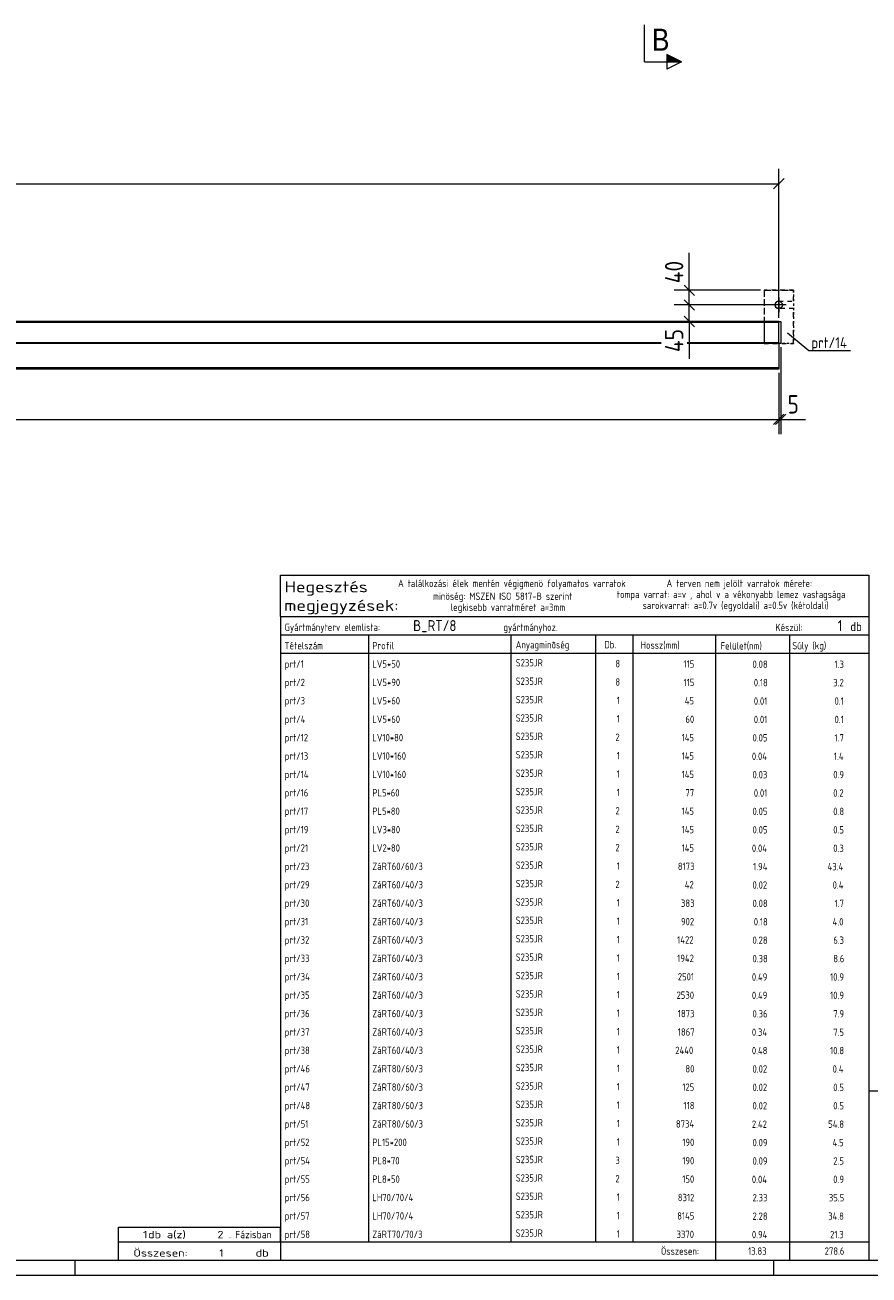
# Model space of a CAD drawing. Header units: millimetres. Extents: x 1 to 1188, y 1 to 840.
# Tile 3 of 6: x 794 to 1024, y 1 to 341. Entities that reach past the tile are written whole.
import ezdxf

# ---------------------------------------------------------------- set-up
doc = ezdxf.new("R2010")
doc.units = ezdxf.units.MM
doc.header["$LTSCALE"] = 0.6
for name, pattern in [('XKITLINE00', [0]), ('XKITLINE01', [4, 1, -1, 1, -1]), ('XKITLINE02', [4, 2, -2])]:
    doc.linetypes.add(name, pattern=pattern)
for name, color, linetype, lineweight in [('Bolt', 7, 'Continuous', 0), ('DrawingSheet', 5, 'Continuous', 0), ('OtherObjectType', 1, 'Continuous', 0), ('Part', 2, 'Continuous', 0), ('PartMark', 3, 'Continuous', 0), ('Section', 6, 'Continuous', 0), ('Z-DIMENSIONS', 1, 'Continuous', 0)]:
    doc.layers.add(name, color=color, linetype=linetype, lineweight=lineweight)
doc.styles.add('ARIAL', font='ARIAL.TTF')
doc.styles.add('ISOCPEUR', font='ISOCPEUR.TTF')

msp = doc.modelspace()

# ---------------------------------------------------------------- hatches: boundary and pattern name
at = {"layer": 'Section'}
msp.add_hatch(color=6, dxfattribs=at).paths.add_polyline_path([(968.89, 332.93), (972.89, 330.93), (968.89, 330.93)], flags=17)

# ---------------------------------------------------------------- linework, layer by layer
at = {"layer": 'Bolt', "color": 4, "linetype": 'XKITLINE00', "lineweight": 0}
for p, q in [((999.36, 266.8), (999.36, 262.8)), ((1001.36, 264.8), (997.36, 264.8))]:
    msp.add_line(p, q, dxfattribs=at)
msp.add_circle((999.36, 264.8), 1, dxfattribs=at)
at = {"layer": 'DrawingSheet', "color": 3, "linetype": 'XKITLINE00', "lineweight": 0}
msp.add_line((5, 5), (1184, 5), dxfattribs=at)
at = {"layer": 'DrawingSheet', "color": 2, "linetype": 'XKITLINE00', "lineweight": 0}
for p, q in [((808, 1), (808, 5)), ((998, 1), (998, 5)), ((1, 1), (1188, 1))]:
    msp.add_line(p, q, dxfattribs=at)
at = {"layer": 'OtherObjectType', "color": 7, "linetype": 'XKITLINE00', "lineweight": 0}
for p, q in [((863.84, 180.09), (863.84, 191.34)), ((863.84, 191.34), (1023.84, 191.34)), ((1023.84, 191.34), (1023.84, 180.09)), ((863.84, 180.09), (1023.84, 180.09)), ((863.84, 180.09), (1023.84, 180.09)), ((863.84, 180.09), (863.84, 175.09)), ((1023.84, 180.09), (1023.84, 175.09)), ((863.84, 175.09), (1023.84, 175.09)), ((863.84, 175.09), (863.84, 170.09)), ((887.84, 175.09), (887.84, 170.09)), ((926.61, 170.09), (926.61, 175.09)), ((949.5, 175.09), (949.5, 170.09)), ((959.7, 175.09), (959.7, 170.21)), ((982.15, 175.09), (982.15, 170.09)), ((1002.33, 175.09), (1002.33, 170.09)), ((1023.84, 175.09), (1023.84, 170.09)), ((863.84, 170.09), (1023.84, 170.09)), ((863.84, 170.09), (863.84, 165.09)), ((887.84, 170.09), (887.84, 165.09)), ((926.61, 165.09), (926.61, 170.09)), ((949.5, 170.09), (949.5, 165.09)), ((959.67, 170.09), (959.67, 165.09)), ((982.18, 170.09), (982.18, 165.09)), ((1002.33, 170.09), (1002.33, 165.09)), ((1023.84, 170.09), (1023.84, 165.09)), ((863.84, 165.09), (863.84, 160.09)), ((887.84, 165.09), (887.84, 160.09)), ((926.61, 160.09), (926.61, 165.09)), ((949.5, 165.09), (949.5, 160.09)), ((959.67, 165.09), (959.67, 160.09)), ((982.18, 165.09), (982.18, 160.09)), ((1002.33, 165.09), (1002.33, 160.09)), ((1023.84, 165.09), (1023.84, 160.09)), ((863.84, 160.09), (863.84, 155.09)), ((887.84, 160.09), (887.84, 155.09)), ((926.61, 155.09), (926.61, 160.09)), ((949.5, 160.09), (949.5, 155.09)), ((959.67, 160.08), (959.67, 155.08)), ((982.18, 160.09), (982.18, 155.09)), ((1002.33, 160.09), (1002.33, 155.09)), ((1023.84, 160.09), (1023.84, 155.09)), ((863.84, 155.08), (863.84, 150.08)), ((887.84, 155.08), (887.84, 150.08)), ((926.61, 150.08), (926.61, 155.08)), ((949.5, 155.08), (949.5, 150.08)), ((959.67, 155.08), (959.67, 150.08)), ((982.18, 155.08), (982.18, 150.08)), ((1002.33, 155.08), (1002.33, 150.08)), ((1023.84, 155.08), (1023.84, 150.08)), ((863.84, 150.08), (863.84, 145.08)), ((887.84, 150.08), (887.84, 145.08)), ((926.61, 145.08), (926.61, 150.08)), ((949.5, 150.08), (949.5, 145.08)), ((959.67, 150.08), (959.67, 145.08)), ((982.18, 150.08), (982.18, 145.08)), ((1002.33, 150.08), (1002.33, 145.08)), ((1023.84, 150.08), (1023.84, 145.08)), ((863.84, 145.08), (863.84, 140.08)), ((887.84, 145.08), (887.84, 140.08)), ((926.61, 140.08), (926.61, 145.08)), ((949.5, 145.08), (949.5, 140.08)), ((959.67, 145.07), (959.67, 140.07)), ((982.18, 145.08), (982.18, 140.08)), ((1002.33, 145.08), (1002.33, 140.08)), ((1023.84, 145.08), (1023.84, 140.08)), ((863.84, 140.07), (863.84, 135.07)), ((887.84, 140.07), (887.84, 135.07)), ((926.61, 135.07), (926.61, 140.07)), ((949.5, 140.07), (949.5, 135.07)), ((959.67, 140.07), (959.67, 135.07)), ((982.18, 140.07), (982.18, 135.07)), ((1002.33, 140.07), (1002.33, 135.07)), ((1023.84, 140.07), (1023.84, 135.07)), ((863.84, 135.07), (863.84, 130.07)), ((887.84, 135.07), (887.84, 130.07)), ((926.61, 130.07), (926.61, 135.07)), ((949.5, 135.07), (949.5, 130.07)), ((959.67, 135.07), (959.67, 130.07)), ((982.18, 135.07), (982.18, 130.07)), ((1002.33, 135.07), (1002.33, 130.07)), ((1023.84, 135.07), (1023.84, 130.07)), ((863.84, 130.07), (863.84, 125.07)), ((887.84, 130.07), (887.84, 125.07)), ((926.61, 125.07), (926.61, 130.07)), ((949.5, 130.07), (949.5, 125.07)), ((959.67, 130.07), (959.67, 125.07)), ((982.18, 130.07), (982.18, 125.07)), ((1002.33, 130.07), (1002.33, 125.07)), ((1023.84, 130.07), (1023.84, 125.07)), ((863.84, 125.07), (863.84, 120.07)), ((887.84, 125.07), (887.84, 120.07)), ((926.61, 120.07), (926.61, 125.07)), ((949.5, 125.07), (949.5, 120.07)), ((959.67, 125.06), (959.67, 120.06)), ((982.18, 125.07), (982.18, 120.07)), ((1002.33, 125.07), (1002.33, 120.07)), ((1023.84, 125.07), (1023.84, 120.07)), ((863.84, 120.06), (863.84, 115.06)), ((887.84, 120.06), (887.84, 115.06)), ((926.61, 115.06), (926.61, 120.06)), ((949.5, 120.06), (949.5, 115.06)), ((959.67, 120.06), (959.67, 115.06)), ((982.18, 120.06), (982.18, 115.06)), ((1002.33, 120.06), (1002.33, 115.06)), ((1023.84, 120.06), (1023.84, 115.06)), ((863.84, 115.06), (863.84, 110.06)), ((887.84, 115.06), (887.84, 110.06)), ((926.61, 110.06), (926.61, 115.06)), ((949.5, 115.06), (949.5, 110.06)), ((959.67, 115.06), (959.67, 110.06)), ((982.18, 115.06), (982.18, 110.06)), ((1002.33, 115.06), (1002.33, 110.06)), ((1023.84, 115.06), (1023.84, 110.06)), ((863.84, 110.06), (863.84, 105.06)), ((887.84, 110.06), (887.84, 105.06)), ((926.61, 105.06), (926.61, 110.06)), ((949.5, 110.06), (949.5, 105.06)), ((959.67, 110.05), (959.67, 105.05)), ((982.18, 110.06), (982.18, 105.06)), ((1002.33, 110.06), (1002.33, 105.06)), ((1023.84, 110.06), (1023.84, 105.06)), ((863.84, 105.05), (863.84, 100.05)), ((887.84, 105.05), (887.84, 100.05)), ((926.61, 100.05), (926.61, 105.05)), ((949.5, 105.05), (949.5, 100.05)), ((959.67, 105.05), (959.67, 100.05)), ((982.18, 105.05), (982.18, 100.05)), ((1002.33, 105.05), (1002.33, 100.05)), ((1023.84, 105.05), (1023.84, 100.05)), ((863.84, 100.05), (863.84, 95.05)), ((887.84, 100.05), (887.84, 95.05)), ((926.61, 95.05), (926.61, 100.05)), ((949.5, 100.05), (949.5, 95.05)), ((959.67, 100.05), (959.67, 95.05)), ((982.18, 100.05), (982.18, 95.05)), ((1002.33, 100.05), (1002.33, 95.05)), ((1023.84, 100.05), (1023.84, 95.05)), ((863.84, 95.05), (863.84, 90.05)), ((887.84, 95.05), (887.84, 90.05)), ((926.61, 90.05), (926.61, 95.05)), ((949.5, 95.05), (949.5, 90.05)), ((959.67, 95.05), (959.67, 90.05)), ((982.18, 95.05), (982.18, 90.05)), ((1002.33, 95.05), (1002.33, 90.05)), ((1023.84, 95.05), (1023.84, 90.05)), ((863.84, 90.05), (863.84, 85.05)), ((887.84, 90.05), (887.84, 85.05)), ((926.61, 85.05), (926.61, 90.05)), ((949.5, 90.05), (949.5, 85.05)), ((959.67, 90.04), (959.67, 85.04)), ((982.18, 90.05), (982.18, 85.05)), ((1002.33, 90.05), (1002.33, 85.05)), ((1023.84, 90.05), (1023.84, 85.05)), ((863.84, 85.04), (863.84, 80.04)), ((887.84, 85.04), (887.84, 80.04)), ((926.61, 80.04), (926.61, 85.04)), ((949.5, 85.04), (949.5, 80.04)), ((959.67, 85.04), (959.67, 80.04)), ((982.18, 85.04), (982.18, 80.04)), ((1002.33, 85.04), (1002.33, 80.04)), ((1023.84, 85.04), (1023.84, 80.04)), ((863.84, 80.04), (863.84, 75.04)), ((887.84, 80.04), (887.84, 75.04)), ((926.61, 75.04), (926.61, 80.04)), ((949.5, 80.04), (949.5, 75.04)), ((959.67, 80.04), (959.67, 75.04)), ((982.18, 80.04), (982.18, 75.04)), ((1002.33, 80.04), (1002.33, 75.04)), ((1023.84, 80.04), (1023.84, 75.04)), ((863.84, 75.04), (863.84, 70.04)), ((887.84, 75.04), (887.84, 70.04)), ((926.61, 70.04), (926.61, 75.04)), ((949.5, 75.04), (949.5, 70.04)), ((959.67, 75.03), (959.67, 70.03)), ((982.18, 75.04), (982.18, 70.04)), ((1002.33, 75.04), (1002.33, 70.04)), ((1023.84, 75.04), (1023.84, 70.04)), ((863.84, 70.03), (863.84, 65.03)), ((887.84, 70.03), (887.84, 65.03)), ((926.61, 65.03), (926.61, 70.03)), ((949.5, 70.03), (949.5, 65.03)), ((959.67, 70.03), (959.67, 65.03)), ((982.18, 70.03), (982.18, 65.03)), ((1002.33, 70.03), (1002.33, 65.03)), ((1023.84, 70.03), (1023.84, 65.03)), ((863.84, 65.03), (863.84, 60.03)), ((887.84, 65.03), (887.84, 60.03)), ((926.61, 60.03), (926.61, 65.03)), ((949.5, 65.03), (949.5, 60.03)), ((959.67, 65.03), (959.67, 60.03)), ((982.18, 65.03), (982.18, 60.03)), ((1002.33, 65.03), (1002.33, 60.03)), ((1023.84, 65.03), (1023.84, 60.03)), ((863.84, 60.03), (863.84, 55.03)), ((887.84, 60.03), (887.84, 55.03)), ((926.61, 55.03), (926.61, 60.03)), ((949.5, 60.03), (949.5, 55.03)), ((959.67, 60.03), (959.67, 55.03)), ((982.18, 60.03), (982.18, 55.03)), ((1002.33, 60.03), (1002.33, 55.03)), ((1023.84, 60.03), (1023.84, 55.03)), ((863.84, 55.03), (863.84, 50.03)), ((887.84, 55.03), (887.84, 50.03)), ((926.61, 50.03), (926.61, 55.03)), ((949.5, 55.03), (949.5, 50.03)), ((959.67, 55.02), (959.67, 50.02)), ((982.18, 55.03), (982.18, 50.03)), ((1002.33, 55.03), (1002.33, 50.03)), ((1023.84, 55.03), (1023.84, 50.03)), ((1023.84, 51.05), (1023.84, 6.75)), ((1023.84, 51.05), (1184, 51.05)), ((863.84, 50.02), (863.84, 45.02)), ((887.84, 50.02), (887.84, 45.02)), ((926.61, 45.02), (926.61, 50.02)), ((949.5, 50.02), (949.5, 45.02)), ((959.67, 50.02), (959.67, 45.02)), ((982.18, 50.02), (982.18, 45.02)), ((1002.33, 50.02), (1002.33, 45.02)), ((1023.84, 50.02), (1023.84, 45.02)), ((863.84, 45.02), (863.84, 40.02)), ((887.84, 45.02), (887.84, 40.02)), ((926.61, 40.02), (926.61, 45.02)), ((949.5, 45.02), (949.5, 40.02)), ((959.67, 45.02), (959.67, 40.02)), ((982.18, 45.02), (982.18, 40.02)), ((1002.33, 45.02), (1002.33, 40.02)), ((1023.84, 45.02), (1023.84, 40.02)), ((863.84, 40.02), (863.84, 35.02)), ((887.84, 40.02), (887.84, 35.02)), ((926.61, 35.02), (926.61, 40.02)), ((949.5, 40.02), (949.5, 35.02)), ((959.67, 40.01), (959.67, 35.01)), ((982.18, 40.02), (982.18, 35.02)), ((1002.33, 40.02), (1002.33, 35.02)), ((1023.84, 40.02), (1023.84, 35.02)), ((863.84, 35.01), (863.84, 30.01)), ((887.84, 35.01), (887.84, 30.01)), ((926.61, 30.01), (926.61, 35.01)), ((949.5, 35.01), (949.5, 30.01)), ((959.67, 35.01), (959.67, 30.01)), ((982.18, 35.01), (982.18, 30.01)), ((1002.33, 35.01), (1002.33, 30.01)), ((1023.84, 35.01), (1023.84, 30.01)), ((863.84, 30.01), (863.84, 25.01)), ((887.84, 30.01), (887.84, 25.01)), ((926.61, 25.01), (926.61, 30.01)), ((949.5, 30.01), (949.5, 25.01)), ((959.67, 30.01), (959.67, 25.01)), ((982.18, 30.01), (982.18, 25.01)), ((1002.33, 30.01), (1002.33, 25.01)), ((1023.84, 30.01), (1023.84, 25.01)), ((863.84, 25.01), (863.84, 20.01)), ((887.84, 25.01), (887.84, 20.01)), ((926.61, 20.01), (926.61, 25.01)), ((949.5, 25.01), (949.5, 20.01)), ((959.67, 25.01), (959.67, 20.01)), ((982.18, 25.01), (982.18, 20.01)), ((1002.33, 25.01), (1002.33, 20.01)), ((1023.84, 25.01), (1023.84, 20.01)), ((863.84, 20.01), (863.84, 15.01)), ((887.84, 20.01), (887.84, 15.01)), ((926.61, 15.01), (926.61, 20.01)), ((949.5, 20.01), (949.5, 15.01)), ((959.67, 20), (959.67, 15)), ((982.18, 20.01), (982.18, 15.01)), ((1002.33, 20.01), (1002.33, 15.01)), ((1023.84, 20.01), (1023.84, 15.01)), ((819.84, 10), (819.84, 14)), ((819.84, 14), (863.84, 14)), ((863.84, 15), (863.84, 10)), ((863.84, 10), (863.84, 14)), ((887.84, 15), (887.84, 10)), ((926.61, 10), (926.61, 15)), ((949.5, 15), (949.5, 10)), ((959.67, 15), (959.67, 10)), ((982.18, 15), (982.18, 10)), ((1002.33, 15), (1002.33, 10)), ((1023.84, 15), (1023.84, 10)), ((819.84, 10), (863.84, 10)), ((819.85, 5.02), (819.84, 9.99)), ((819.84, 9.98), (863.74, 9.98)), ((863.84, 10), (1023.84, 10)), ((863.84, 10), (863.84, 5)), ((982.19, 10), (982.19, 5)), ((1002.31, 10), (1002.31, 5)), ((1023.84, 10), (1023.84, 5)), ((819.89, 5.03), (863.79, 5.03)), ((863.84, 5), (1023.84, 5))]:
    msp.add_line(p, q, dxfattribs=at)
at = {"layer": 'Part', "color": 7, "linetype": 'XKITLINE02', "lineweight": 0}
for p, q in [((1003.39, 268.8), (995.39, 268.8)), ((995.39, 268.8), (995.39, 254.3)), ((1003.39, 268.8), (995.39, 268.8)), ((995.39, 268.8), (995.39, 254.3)), ((1003.39, 268.8), (995.39, 268.8)), ((995.39, 268.8), (995.39, 254.3)), ((1003.39, 268.8), (995.39, 268.8)), ((995.39, 268.8), (995.39, 254.3)), ((995.39, 268.8), (1003.39, 268.8)), ((1003.39, 265.8), (1003.39, 268.8)), ((1003.39, 265.8), (1003.39, 268.8)), ((1003.39, 265.8), (1003.39, 268.8)), ((1003.39, 265.8), (1003.39, 268.8)), ((998.43, 265.18), (998.36, 264.8)), ((998.43, 265.18), (998.36, 264.8)), ((998.43, 265.18), (998.36, 264.8)), ((998.43, 265.18), (998.36, 264.8)), ((999.36, 265.8), (998.98, 265.72)), ((999.36, 265.8), (998.98, 265.72)), ((999.36, 265.8), (998.98, 265.72)), ((999.36, 265.8), (998.98, 265.72)), ((999.36, 265.8), (1003.39, 265.8)), ((999.36, 265.8), (1003.39, 265.8)), ((999.36, 265.8), (1003.39, 265.8)), ((999.36, 265.8), (1003.39, 265.8)), ((998.36, 264.8), (998.43, 264.42)), ((998.36, 264.8), (998.43, 264.42)), ((998.36, 264.8), (998.43, 264.42)), ((998.36, 264.8), (998.43, 264.42)), ((998.98, 263.88), (999.36, 263.8)), ((998.98, 263.88), (999.36, 263.8)), ((998.98, 263.88), (999.36, 263.8)), ((998.98, 263.88), (999.36, 263.8)), ((1003.39, 263.8), (999.36, 263.8)), ((1003.39, 263.8), (999.36, 263.8)), ((1003.39, 263.8), (999.36, 263.8)), ((1003.39, 263.8), (999.36, 263.8)), ((1003.39, 254.3), (1003.39, 263.8)), ((1003.39, 254.3), (1003.39, 263.8)), ((1003.39, 254.3), (1003.39, 263.8)), ((1003.39, 254.3), (1003.39, 263.8)), ((995.39, 260.3), (995.39, 254.3)), ((999.39, 254.6), (999.39, 260)), ((967.42, 254.3), (184.89, 254.3)), ((999.36, 254.3), (974.42, 254.3)), ((995.39, 254.3), (1003.39, 254.3)), ((995.39, 254.3), (1003.39, 254.3)), ((995.39, 254.3), (1003.39, 254.3)), ((995.39, 254.3), (1003.39, 254.3)), ((999.89, 254.3), (995.39, 254.3))]:
    msp.add_line(p, q, dxfattribs=at)
at = {"layer": 'Part', "color": 2, "linetype": 'XKITLINE01', "lineweight": 0}
for p, q in [((995.39, 268.8), (995.39, 268.8)), ((995.39, 268.8), (1003.39, 268.8)), ((995.39, 268.8), (995.39, 260.3)), ((1003.39, 268.8), (1003.39, 268.8)), ((1003.39, 268.8), (1003.39, 254.3)), ((1003.39, 254.3), (999.89, 254.3))]:
    msp.add_line(p, q, dxfattribs=at)
at = {"layer": 'Part', "color": 2, "linetype": 'XKITLINE00', "lineweight": 0}
for p, q in [((999.39, 260.3), (189.48, 260.3)), ((999.39, 260), (189.48, 260)), ((999.39, 260.3), (999.39, 260)), ((999.39, 254.3), (999.39, 260.3)), ((999.39, 260.3), (999.89, 260.3)), ((999.89, 260.3), (999.89, 254.3)), ((189.48, 254.6), (967.42, 254.6)), ((967.42, 254.3), (189.48, 254.3)), ((974.42, 254.6), (999.39, 254.6)), ((999.39, 254.3), (974.42, 254.3)), ((999.36, 254.3), (999.36, 247.3)), ((999.39, 254.6), (999.39, 254.3)), ((999.89, 254.3), (999.39, 254.3)), ((999.36, 247.7), (184.89, 247.7)), ((999.36, 247.3), (184.89, 247.3))]:
    msp.add_line(p, q, dxfattribs=at)
at = {"layer": 'Part', "color": 7, "linetype": 'XKITLINE02', "lineweight": 0}
for start, end in [(112.5046, 157.5015), (112.5046, 157.5015), (112.5046, 157.5015), (112.5046, 157.5015), (202.5015, 247.5046), (202.5015, 247.5046), (202.5015, 247.5046), (202.5015, 247.5046)]:
    msp.add_arc((999.36, 264.8), 1, start, end, dxfattribs=at)
at = {"layer": 'PartMark', "color": 7, "linetype": 'XKITLINE00', "lineweight": 0}
for p, q in [((1001.76, 257.23), (1007.59, 252.44)), ((1007.59, 252.44), (1018.84, 252.44))]:
    msp.add_line(p, q, dxfattribs=at)
at = {"layer": 'Section', "color": 6, "linetype": 'XKITLINE00', "lineweight": 0}
for p, q in [((962.89, 330.93), (962.89, 340.93)), ((962.89, 330.93), (972.89, 330.93)), ((972.89, 330.93), (968.89, 332.93)), ((968.89, 332.93), (968.89, 328.93)), ((972.89, 330.93), (968.89, 328.93))]:
    msp.add_line(p, q, dxfattribs=at)
at = {"layer": 'Z-DIMENSIONS', "color": 7, "linetype": 'XKITLINE00', "lineweight": 0}
for p, q in [((1000.8, 299.16), (997.97, 296.33)), ((999.39, 261.3), (999.39, 301.84)), ((169.39, 297.74), (999.39, 297.74)), ((975.02, 268.8), (975.02, 279)), ((975.02, 268.8), (975.02, 279)), ((994.39, 268.8), (970.92, 268.8)), ((973.61, 270.22), (976.44, 267.39)), ((975.02, 264.8), (975.02, 268.8)), ((973.61, 266.22), (976.44, 263.39)), ((973.61, 266.22), (976.44, 263.39)), ((998.36, 264.8), (970.92, 264.8)), ((998.36, 264.8), (970.92, 264.8)), ((975.02, 260.3), (975.02, 264.8)), ((994.39, 260.3), (970.92, 260.3)), ((973.61, 261.72), (976.44, 258.89)), ((975.02, 260.3), (975.02, 250.11)), ((975.02, 260.3), (975.02, 250.11)), ((999.89, 253.3), (999.89, 229.67)), ((999.36, 246.3), (999.36, 229.67)), ((999.36, 246.3), (999.36, 229.67)), ((1000.77, 235.08), (997.94, 232.26)), ((1000.76, 235.07), (997.94, 232.26)), ((1001.3, 235.08), (998.47, 232.26)), ((1000.77, 235.08), (1000.76, 235.07)), ((184.89, 233.67), (999.36, 233.67)), ((999.36, 233.67), (999.89, 233.67)), ((999.89, 233.67), (1006.65, 233.67)), ((999.89, 233.67), (1006.65, 233.67))]:
    msp.add_line(p, q, dxfattribs=at)
at = {"layer": 'Z-DIMENSIONS', "color": 3}
for p in [(999.39, 297.74), (975.02, 268.8), (975.02, 264.8), (975.02, 264.8), (975.02, 260.3), (999.36, 233.67), (999.36, 233.67), (999.89, 233.67)]:
    msp.add_point(p, dxfattribs=at)

# ---------------------------------------------------------------- texts
at = {"layer": 'OtherObjectType', "color": 7, "style": 'ISOCPEUR'}
for s, height, width, p in [('A találkozási élek mentén végigmenö folyamatos varratok', 2, 0.85, (895.84, 188.09)), ('A terven nem jelölt varratok mérete:', 2, 0.85, (968.86, 188.09)), ('Hegesztés', 3, 1.19, (864.99, 186.65)), ('minöség: MSZEN ISO 5817-B szerint', 2, 0.85, (905.34, 184.59)), ('tompa varrat: a=v , ahol v a vékonyabb lemez vastagsága', 2, 0.85, (955.34, 185.09)), ('megjegyzések:', 3, 1.19, (864.84, 181.59)), ('legkisebb varratméret a=3mm', 2, 0.85, (910.16, 181.59)), ('sarokvarrat: a=0.7v (egyoldali) a=0.5v (kétoldali)', 2, 0.85, (962.34, 182.09)), ('Gyártmányterv elemlista:                               gyártmányhoz.', 2, 0.85, (864.99, 176.15)), ('Készül:', 2, 0.85, (998.47, 176.09)), ('db', 2.5, 0.85, (1018.84, 176.09)), ('Tételszám', 2, 0.85, (864.99, 171.15)), ('Anyagminõség', 2, 0.85, (927.83, 171.38)), ('Db.', 2, 0.85, (951.96, 171.44)), ('Hossz(mm)', 2, 0.85, (961.78, 171.29)), ('Súly (kg)', 2, 0.85, (1003.05, 171.15)), ('Profil', 2, 0.85, (888.84, 171.15)), ('Felület(nm)', 2, 0.85, (983.56, 171.09)), ('1', 2, 1.211571, (826.48, 11)), ('db a(z)', 2, 1.211571, (827.84, 11)), ('2', 2, 1.211571, (846.7, 11)), ('. Fázisban', 2, 0.935, (849.84, 11)), ('Összesen:            db', 2, 1.211571, (823.84, 6)), ('1', 2, 1.211571, (847.19, 6)), ('Összesen:', 2, 0.85, (967.33, 6.5))]:
    msp.add_text(s, height=height, dxfattribs=dict(at, width=width)).set_placement(p)
at = {"layer": 'OtherObjectType', "color": 5, "style": 'ISOCPEUR', "width": 0.85}
for s, height, p in [('B_RT/8', 3, (899.94, 176.09)), ('1', 3, (1015.41, 176.09)), ('prt/1', 2, (864.99, 166.15)), ('LV5*50', 2, (888.84, 166.15)), ('S235JR', 2, (927.83, 166.49)), ('8', 2, (954.94, 166.26)), ('115', 2, (973.47, 166.15)), ('0.08', 2, (992.23, 166.09)), ('1.3', 2, (1014.54, 166.09)), ('prt/2', 2, (864.99, 161.15)), ('LV5*90', 2, (888.84, 161.15)), ('S235JR', 2, (927.83, 161.49)), ('8', 2, (954.94, 161.26)), ('115', 2, (973.47, 161.15)), ('0.18', 2, (992.58, 161.09)), ('3.2', 2, (1014.19, 161.09)), ('prt/3', 2, (864.99, 156.15)), ('LV5*60', 2, (888.84, 156.15)), ('S235JR', 2, (927.83, 156.48)), ('1', 2, (955.28, 156.25)), ('45', 2, (973.81, 156.15)), ('0.01', 2, (992.58, 156.08)), ('0.1', 2, (1014.54, 156.08)), ('prt/4', 2, (864.99, 151.14)), ('LV5*60', 2, (888.84, 151.14)), ('S235JR', 2, (927.83, 151.48)), ('1', 2, (955.28, 151.25)), ('60', 2, (973.98, 151.14)), ('0.01', 2, (992.58, 151.08)), ('0.1', 2, (1014.54, 151.08)), ('prt/12', 2, (864.99, 146.14)), ('LV10*80', 2, (888.84, 146.14)), ('S235JR', 2, (927.83, 146.48)), ('2', 2, (954.94, 146.25)), ('145', 2, (972.95, 146.14)), ('0.05', 2, (992.23, 146.08)), ('1.7', 2, (1014.54, 146.08)), ('prt/13', 2, (864.99, 141.14)), ('LV10*160', 2, (888.84, 141.14)), ('S235JR', 2, (927.83, 141.48)), ('1', 2, (955.28, 141.24)), ('145', 2, (972.95, 141.14)), ('0.04', 2, (992.06, 141.07)), ('1.4', 2, (1014.36, 141.07)), ('prt/14', 2, (864.99, 136.13)), ('LV10*160', 2, (888.84, 136.13)), ('S235JR', 2, (927.83, 136.47)), ('1', 2, (955.28, 136.24)), ('145', 2, (972.95, 136.13)), ('0.03', 2, (992.23, 136.07)), ('0.9', 2, (1014.19, 136.07)), ('prt/16', 2, (864.99, 131.13)), ('PL5*60', 2, (888.84, 131.13)), ('S235JR', 2, (927.83, 131.47)), ('1', 2, (955.28, 131.24)), ('77', 2, (973.98, 131.13)), ('0.01', 2, (992.58, 131.07)), ('0.2', 2, (1014.19, 131.07)), ('prt/17', 2, (864.99, 126.13)), ('PL5*80', 2, (888.84, 126.13)), ('S235JR', 2, (927.83, 126.47)), ('2', 2, (954.94, 126.24)), ('145', 2, (972.95, 126.13)), ('0.05', 2, (992.23, 126.07)), ('0.8', 2, (1014.19, 126.07)), ('prt/19', 2, (864.99, 121.13)), ('LV3*80', 2, (888.84, 121.13)), ('S235JR', 2, (927.83, 121.46)), ('2', 2, (954.94, 121.23)), ('145', 2, (972.95, 121.13)), ('0.05', 2, (992.23, 121.06)), ('0.5', 2, (1014.19, 121.06)), ('prt/21', 2, (864.99, 116.12)), ('LV2*80', 2, (888.84, 116.12)), ('S235JR', 2, (927.83, 116.46)), ('2', 2, (954.94, 116.23)), ('145', 2, (972.95, 116.12)), ('0.04', 2, (992.06, 116.06)), ('0.3', 2, (1014.19, 116.06)), ('prt/23', 2, (864.99, 111.12)), ('ZáRT60/60/3', 2, (888.84, 111.12)), ('S235JR', 2, (927.83, 111.46)), ('1', 2, (955.28, 111.23)), ('8173', 2, (971.92, 111.12)), ('1.94', 2, (992.4, 111.06)), ('43.4', 2, (1012.65, 111.06)), ('prt/29', 2, (864.99, 106.12)), ('ZáRT60/40/3', 2, (888.84, 106.12)), ('S235JR', 2, (927.83, 106.46)), ('2', 2, (954.94, 106.22)), ('42', 2, (973.81, 106.12)), ('0.02', 2, (992.23, 106.05)), ('0.4', 2, (1014.02, 106.05)), ('prt/30', 2, (864.99, 101.11)), ('ZáRT60/40/3', 2, (888.84, 101.11)), ('S235JR', 2, (927.83, 101.45)), ('1', 2, (955.28, 101.22)), ('383', 2, (972.78, 101.11)), ('0.08', 2, (992.23, 101.05)), ('1.7', 2, (1014.54, 101.05)), ('prt/31', 2, (864.99, 96.11)), ('ZáRT60/40/3', 2, (888.84, 96.11)), ('S235JR', 2, (927.83, 96.45)), ('1', 2, (955.28, 96.22)), ('902', 2, (972.78, 96.11)), ('0.18', 2, (992.58, 96.05)), ('4.0', 2, (1014.02, 96.05)), ('prt/32', 2, (864.99, 91.11)), ('ZáRT60/40/3', 2, (888.84, 91.11)), ('S235JR', 2, (927.83, 91.45)), ('1', 2, (955.28, 91.22)), ('1422', 2, (971.75, 91.11)), ('0.28', 2, (992.23, 91.05)), ('6.3', 2, (1014.19, 91.05)), ('ZáRT60/40/3', 2, (888.84, 86.11)), ('S235JR', 2, (927.83, 86.44)), ('prt/33', 2, (864.99, 86.11)), ('1', 2, (955.28, 86.21)), ('1942', 2, (971.75, 86.11)), ('0.38', 2, (992.23, 86.04)), ('8.6', 2, (1014.19, 86.04)), ('prt/34', 2, (864.99, 81.1)), ('ZáRT60/40/3', 2, (888.84, 81.1)), ('S235JR', 2, (927.83, 81.44)), ('1', 2, (955.28, 81.21)), ('2501', 2, (971.92, 81.1)), ('0.49', 2, (992.06, 81.04)), ('10.9', 2, (1013.33, 81.04)), ('prt/35', 2, (864.99, 76.1)), ('ZáRT60/40/3', 2, (888.84, 76.1)), ('S235JR', 2, (927.83, 76.44)), ('1', 2, (955.28, 76.21)), ('2530', 2, (971.58, 76.1)), ('0.49', 2, (992.06, 76.04)), ('10.9', 2, (1013.33, 76.04)), ('prt/36', 2, (864.99, 71.1)), ('ZáRT60/40/3', 2, (888.84, 71.1)), ('S235JR', 2, (927.83, 71.44)), ('1', 2, (955.28, 71.2)), ('1873', 2, (971.92, 71.1)), ('0.36', 2, (992.23, 71.03)), ('7.9', 2, (1014.19, 71.03)), ('prt/37', 2, (864.99, 66.09)), ('ZáRT60/40/3', 2, (888.84, 66.09)), ('S235JR', 2, (927.83, 66.43)), ('1', 2, (955.28, 66.2)), ('1867', 2, (971.92, 66.09)), ('0.34', 2, (992.06, 66.03)), ('7.5', 2, (1014.19, 66.03)), ('prt/38', 2, (864.99, 61.09)), ('ZáRT60/40/3', 2, (888.84, 61.09)), ('S235JR', 2, (927.83, 61.43)), ('1', 2, (955.28, 61.2)), ('2440', 2, (971.23, 61.09)), ('0.48', 2, (992.06, 61.03)), ('10.8', 2, (1013.33, 61.03)), ('prt/46', 2, (864.99, 56.09)), ('ZáRT80/60/3', 2, (888.84, 56.09)), ('S235JR', 2, (927.83, 56.43)), ('1', 2, (955.28, 56.2)), ('80', 2, (973.98, 56.09)), ('0.02', 2, (992.23, 56.03)), ('0.4', 2, (1014.02, 56.03)), ('prt/47', 2, (864.99, 51.09)), ('ZáRT80/60/3', 2, (888.84, 51.09)), ('S235JR', 2, (927.83, 51.42)), ('1', 2, (955.28, 51.19)), ('125', 2, (973.13, 51.09)), ('0.02', 2, (992.23, 51.02)), ('0.5', 2, (1014.19, 51.02)), ('prt/48', 2, (864.99, 46.08)), ('ZáRT80/60/3', 2, (888.84, 46.08)), ('S235JR', 2, (927.83, 46.42)), ('1', 2, (955.28, 46.19)), ('118', 2, (973.47, 46.08)), ('0.02', 2, (992.23, 46.02)), ('0.5', 2, (1014.19, 46.02)), ('prt/51', 2, (864.99, 41.08)), ('ZáRT80/60/3', 2, (888.84, 41.08)), ('S235JR', 2, (927.83, 41.42)), ('1', 2, (955.28, 41.19)), ('8734', 2, (971.41, 41.08)), ('2.42', 2, (992.06, 41.02)), ('54.8', 2, (1012.82, 41.02)), ('prt/52', 2, (864.99, 36.08)), ('PL15*200', 2, (888.84, 36.08)), ('S235JR', 2, (927.83, 36.42)), ('1', 2, (955.28, 36.18)), ('190', 2, (973.13, 36.08)), ('0.09', 2, (992.23, 36.01)), ('4.5', 2, (1014.02, 36.01)), ('prt/54', 2, (864.99, 31.07)), ('PL8*70', 2, (888.84, 31.07)), ('S235JR', 2, (927.83, 31.41)), ('3', 2, (954.94, 31.18)), ('190', 2, (973.13, 31.07)), ('0.09', 2, (992.23, 31.01)), ('2.5', 2, (1014.19, 31.01)), ('prt/55', 2, (864.99, 26.07)), ('PL8*50', 2, (888.84, 26.07)), ('S235JR', 2, (927.83, 26.41)), ('2', 2, (954.94, 26.18)), ('150', 2, (973.13, 26.07)), ('0.04', 2, (992.06, 26.01)), ('0.9', 2, (1014.19, 26.01)), ('prt/56', 2, (864.99, 21.07)), ('LH70/70/4', 2, (888.84, 21.07)), ('S235JR', 2, (927.83, 21.41)), ('1', 2, (955.28, 21.18)), ('8312', 2, (971.92, 21.07)), ('2.33', 2, (992.23, 21.01)), ('35.5', 2, (1012.99, 21.01)), ('prt/57', 2, (864.99, 16.07)), ('LH70/70/4', 2, (888.84, 16.07)), ('S235JR', 2, (927.83, 16.4)), ('1', 2, (955.28, 16.17)), ('8145', 2, (971.75, 16.07)), ('2.28', 2, (992.23, 16)), ('34.8', 2, (1012.82, 16)), ('prt/58', 2, (864.99, 11.06)), ('ZáRT70/70/3', 2, (888.84, 11.06)), ('S235JR', 2, (927.83, 11.4)), ('1', 2, (955.28, 11.17)), ('3370', 2, (971.58, 11.06)), ('0.94', 2, (992.06, 11)), ('21.3', 2, (1013.33, 11)), ('13.83', 2, (991.03, 6.5)), ('278.6', 2, (1011.86, 6.5))]:
    msp.add_text(s, height=height, dxfattribs=at).set_placement(p)
at = {"layer": 'PartMark', "color": 3, "style": 'ISOCPEUR', "width": 0.85}
msp.add_text('prt/14', height=3, dxfattribs=at).set_placement((1008.19, 253.04))
at = {"layer": 'Section', "color": 6, "style": 'ARIAL', "width": 0.85}
msp.add_text('B', height=6, dxfattribs=at).set_placement((964.89, 333.93))
at = {"layer": 'Z-DIMENSIONS', "color": 3, "style": 'ISOCPEUR', "width": 0.85}
for s, p in [('40', (973.42, 270.68)), ('45', (973.42, 251.98))]:
    msp.add_text(s, height=5, rotation=90.0002, dxfattribs=at).set_placement(p)
msp.add_text('5', height=5, dxfattribs=at).set_placement((1001.76, 235.27))

doc.saveas('drawing.dxf')
